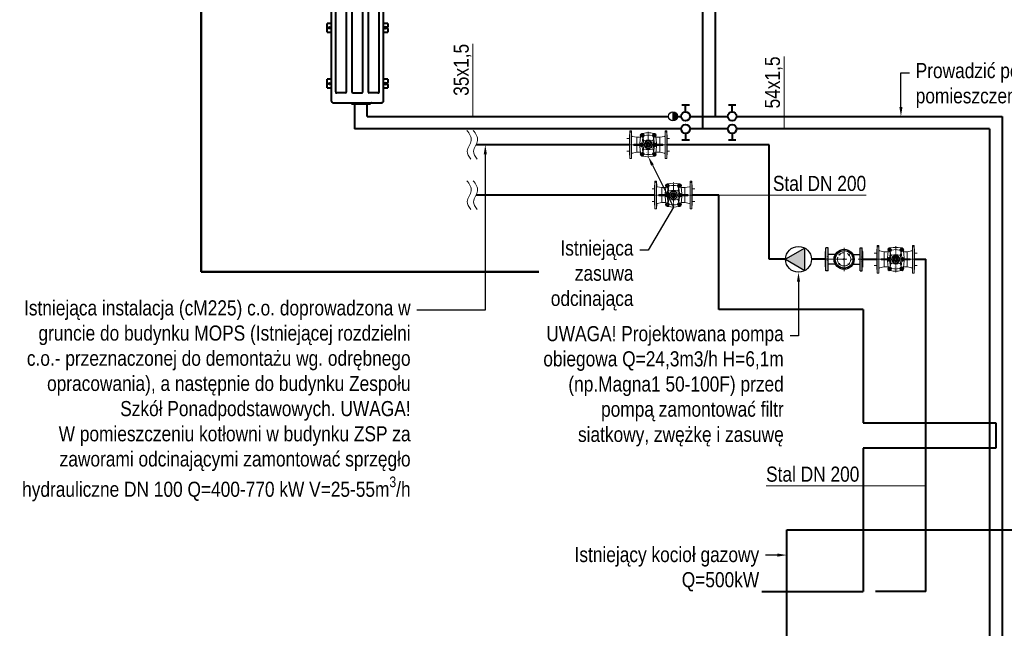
# Model space of a CAD drawing. Header units: centimetres. Extents: x 4745 to 39369, y 17389 to 19524.
# Tile 124 of 188: x 31616 to 32398, y 18202 to 18685. Entities that reach past the tile are written whole.
import ezdxf
from ezdxf import colors
from ezdxf.entities.mleader import LeaderData, LeaderLine
from ezdxf.enums import TextEntityAlignment as Align
from ezdxf.lldxf.tags import DXFTag
from ezdxf.math import Vec2, Vec3

# ---------------------------------------------------------------- set-up
doc = ezdxf.new("R2010")
doc.units = ezdxf.units.CM
for name, pattern in [('CENTER', [0.55, 0.37, -0.06, 0.06, -0.06]), ('HIDDEN', [0.375, 0.25, -0.125]), ('ŚRODEK2', [28.575, 19.05, -3.175, 3.175, -3.175])]:
    doc.linetypes.add(name, pattern=pattern)
for name, color, linetype in [('CENTER', 2, 'CENTER'), ('DETAL', 250, 'Continuous'), ('IS_Armatura_Therm', 250, 'SOLID'), ('UKRYTA', 250, 'HIDDEN'), ('UKRYTA1', 1, 'Continuous'), ('WYMIAR', 4, 'Continuous')]:
    doc.layers.add(name, color=color, linetype=linetype)
for name, color, linetype, lineweight in [('IS_chp', 150, 'DASHED', 50), ('IS_Gaz', 40, 'Continuous', 40), ('IS_klima ciecz', 84, 'ŚRODEK2', 40), ('IS_Opis', 250, 'Continuous', 9), ('IS_Powrót', 5, 'DASH', 40), ('IS_Zasilanie', 1, 'SOLID', 40), ('IS_Zimna_woda', 5, 'SOLID', 40), ('Opis', 150, 'Continuous', 9), ('Osie', 1, 'CENTER', 5)]:
    doc.layers.add(name, color=color, linetype=linetype, lineweight=lineweight)
doc.styles.add('PISMO_POCHYŁE', font='arial.ttf')
doc.styles.add('styl1', font='ARIALN.TTF')
tags = doc.linetypes.add('DASH', pattern=[15, 10, -5]).pattern_tags.tags
tags[6:7] = [DXFTag(74, 4), DXFTag(75, 0), DXFTag(340, '0'), DXFTag(46, 0.0), DXFTag(50, 0.0), DXFTag(44, 0.0), DXFTag(45, 0.0)]
tags[4:5] = [DXFTag(74, 4), DXFTag(75, 0), DXFTag(340, '0'), DXFTag(46, 0.0), DXFTag(50, 0.0), DXFTag(44, 0.0), DXFTag(45, 0.0)]
tags = doc.linetypes.add('DASHED', pattern=[19.05, 12.7, -6.35]).pattern_tags.tags
tags[6:7] = [DXFTag(74, 4), DXFTag(75, 0), DXFTag(340, '0'), DXFTag(46, 1.0), DXFTag(50, 0.0), DXFTag(44, 0.0), DXFTag(45, 0.0)]
tags[4:5] = [DXFTag(74, 4), DXFTag(75, 0), DXFTag(340, '0'), DXFTag(46, 1.0), DXFTag(50, 0.0), DXFTag(44, 0.0), DXFTag(45, 0.0)]
tags = doc.linetypes.add('SOLID', pattern=[10, 10, 0]).pattern_tags.tags
tags[6:7] = [DXFTag(74, 4), DXFTag(75, 0), DXFTag(340, '0'), DXFTag(46, 0.0), DXFTag(50, 0.0), DXFTag(44, 0.0), DXFTag(45, 0.0)]
tags[4:5] = [DXFTag(74, 4), DXFTag(75, 0), DXFTag(340, '0'), DXFTag(46, 0.0), DXFTag(50, 0.0), DXFTag(44, 0.0), DXFTag(45, 0.0)]

# ---------------------------------------------------------------- blocks, each defined once
blk = doc.blocks.new('PC Panas')
at = {"layer": 'IS_klima ciecz', "linetype": 'Continuous'}
for p, q in [((46671.36, 76437.96), (46671.36, 76436.94)), ((46671.37, 76437.96), (46671.36, 76437.96)), ((46671.37, 76437.96), (46671.37, 76437.58)), ((46671.37, 76437.58), (46671.37, 76400.08)), ((46817.36, 76439.76), (46673.15, 76439.76)), ((46810.43, 76436.33), (46675.69, 76436.33)), ((46684.04, 76443.25), (46686.67, 76443.25)), ((46684.04, 76443.25), (46684.04, 76439.76)), ((46686.85, 76441.31), (46686.85, 76443.08)), ((46688.14, 76443.08), (46688.14, 76441.31)), ((46688.31, 76443.25), (46690.95, 76443.25)), ((46690.95, 76439.76), (46690.95, 76443.25)), ((46755.99, 76443.25), (46758.63, 76443.25)), ((46755.99, 76443.25), (46755.99, 76439.76)), ((46758.8, 76441.31), (46758.8, 76443.08)), ((46760.1, 76443.08), (46760.1, 76441.31)), ((46760.27, 76443.25), (46762.91, 76443.25)), ((46762.91, 76439.76), (46762.91, 76443.25)), ((46800.35, 76443.25), (46802.99, 76443.25)), ((46800.35, 76443.25), (46800.35, 76439.76)), ((46803.16, 76441.31), (46803.16, 76443.08)), ((46804.46, 76443.08), (46804.46, 76441.31)), ((46804.63, 76443.25), (46807.27, 76443.25)), ((46807.27, 76439.76), (46807.27, 76443.25)), ((46819.15, 76438.11), (46819.15, 76437.96)), ((46819.15, 76437.58), (46819.15, 76437.96)), ((46819.15, 76400.47), (46819.15, 76437.58)), ((46671.36, 76435.9), (46671.36, 76419.98)), ((46674.8, 76428.53), (46674.8, 76435.37)), ((46674.8, 76428.48), (46674.8, 76428.53)), ((46811.25, 76435.37), (46811.25, 76428.53)), ((46811.25, 76428.53), (46811.25, 76428.48)), ((46819.26, 76430.09), (46819.72, 76429.29)), ((46819.83, 76428.57), (46819.83, 76428.86)), ((46819.83, 76415.05), (46819.83, 76428.57)), ((46674.8, 76422.48), (46674.8, 76422.53)), ((46674.8, 76422.48), (46674.8, 76415.52)), ((46675.69, 76427.64), (46810.36, 76427.64)), ((46810.36, 76423.37), (46675.69, 76423.37)), ((46811.25, 76422.53), (46811.25, 76422.48)), ((46811.25, 76415.57), (46811.25, 76422.48)), ((46674.8, 76415.52), (46674.8, 76415.57)), ((46675.69, 76414.68), (46810.36, 76414.68)), ((46811.25, 76415.57), (46811.25, 76415.52)), ((46819.72, 76414.33), (46819.26, 76413.53)), ((46819.83, 76414.76), (46819.83, 76415.05)), ((46674.8, 76409.52), (46674.8, 76409.57)), ((46674.8, 76402.59), (46674.8, 76409.52)), ((46810.36, 76410.41), (46675.69, 76410.41)), ((46811.25, 76409.57), (46811.25, 76409.52)), ((46811.25, 76409.52), (46811.25, 76402.67)), ((46673.16, 76398.29), (46817.36, 76398.29)), ((46675.66, 76401.72), (46810.43, 76401.72)), ((46678.72, 76395.75), (46678.72, 76398.29)), ((46733.56, 76395.75), (46733.56, 76398.29)), ((46755.99, 76398.29), (46755.99, 76395.04)), ((46762.89, 76398.29), (46762.89, 76398.29)), ((46762.89, 76398.29), (46762.89, 76398.29)), ((46762.91, 76395.04), (46762.91, 76398.29)), ((46800.35, 76398.29), (46800.35, 76395.04)), ((46807.27, 76395.04), (46807.27, 76398.29)), ((46819.15, 76400.08), (46819.15, 76400.47)), ((46819.15, 76400.08), (46819.15, 76400.08)), ((46819.15, 76400.08), (46819.15, 76400.08)), ((46682.22, 76394.85), (46679.04, 76395.37)), ((46682.22, 76394.85), (46730.07, 76394.85)), ((46730.07, 76394.85), (46733.25, 76395.37)), ((46762.91, 76395.04), (46755.99, 76395.04)), ((46807.27, 76395.04), (46800.35, 76395.04))]:
    blk.add_line(p, q, dxfattribs=at)
for centre in [(46759.45, 76396.77), (46803.81, 76396.77)]:
    blk.add_circle(centre, 0.648, dxfattribs=at)
for centre, radius, start, end in [((46673.15, 76437.96), 1.8, 170.17102, 180), ((46673.15, 76437.96), 1.8, 90, 160.84296), ((46675.69, 76435.44), 0.887, 88.41558, 184.32802), ((46686.67, 76443.08), 0.173, 0, 90), ((46687.49, 76441.31), 0.648, 180, 0), ((46688.31, 76443.08), 0.173, 90, 180), ((46758.63, 76443.08), 0.173, 0, 90), ((46759.45, 76441.31), 0.648, 180, 0), ((46760.27, 76443.08), 0.173, 90, 180), ((46802.99, 76443.08), 0.173, 0, 90), ((46803.81, 76441.31), 0.648, 180, 0), ((46804.63, 76443.08), 0.173, 90, 180), ((46810.36, 76435.44), 0.887, 355.67198, 91.5886), ((46817.36, 76437.96), 1.8, 0, 90), ((46675.69, 76428.53), 0.887, 183.38168, 270), ((46810.36, 76428.53), 0.887, 270, 356.61832), ((46820.01, 76430.52), 0.864, 188.10961, 210), ((46818.97, 76428.86), 0.864, 0, 30), ((46675.69, 76422.48), 0.887, 90, 176.61832), ((46810.36, 76422.48), 0.887, 3.38168, 90), ((46675.69, 76415.57), 0.887, 183.38168, 270), ((46810.36, 76415.57), 0.887, 270, 356.61832), ((46820.01, 76413.1), 0.864, 150, 171.89039), ((46818.97, 76414.76), 0.864, 330, 0), ((46675.69, 76409.52), 0.887, 90, 176.61832), ((46810.36, 76409.52), 0.887, 3.38168, 90), ((46673.16, 76400.08), 1.8, 180, 270), ((46675.66, 76402.59), 0.864, 180, 270), ((46810.36, 76402.61), 0.887, 268.4114, 4.32802), ((46817.36, 76400.08), 1.8, 270, 0), ((46817.36, 76400.08), 1.79, 289.49043, 340.50082), ((46679.1, 76395.75), 0.38, 180, 260.7), ((46733.18, 76395.75), 0.38, 279.3, 0)]:
    blk.add_arc(centre, radius, start, end, dxfattribs=at)
blk = doc.blocks.new('Zaworek')
at = {"layer": 'IS_Zimna_woda', "color": 18, "true_color": 0x000000}
for p, q in [((2, 0), (5.15, 0)), ((5.15, 1.72), (5.15, -1.72))]:
    blk.add_line(p, q, dxfattribs=at)
blk.add_circle((0, 0), 2, dxfattribs=at)
blk = doc.blocks.new('A$C7A6073B1')
at = {"layer": 'IS_Armatura_Therm'}
h = blk.add_hatch(color=256, dxfattribs=at)
h.dxf.hatch_style = 1
h.paths.add_polyline_path([(10, 5, 1), (0, 5)])
blk.add_line((0, 5), (10, 5), dxfattribs=at)
blk.add_circle((5, 5), 5, dxfattribs=at)
blk = doc.blocks.new('Filtroodmulnik DN65')
at = {"layer": 'DETAL', "color": 7, "linetype": 'Continuous'}
for p, q in [((32977.35, 73252), (32977.65, 73252.24)), ((32977.35, 73239.8), (32977.35, 73252)), ((32977.65, 73236.65), (32977.65, 73255.15)), ((32979.35, 73255.15), (32977.65, 73255.15)), ((32979.35, 73236.65), (32979.35, 73255.15)), ((33004.85, 73236.65), (33004.85, 73255.15)), ((33004.85, 73236.65), (33004.85, 73255.15)), ((33004.85, 73255.15), (33006.55, 73255.15)), ((33006.55, 73236.65), (33006.55, 73255.15)), ((33006.85, 73252), (33006.55, 73252.24)), ((33006.85, 73239.8), (33006.85, 73252)), ((32985.12, 73249.7), (32979.35, 73249.7)), ((32999.08, 73249.7), (33004.85, 73249.7)), ((32977.35, 73239.8), (32977.65, 73239.55)), ((32979.35, 73236.65), (32977.65, 73236.65)), ((32985.12, 73242.09), (32979.35, 73242.09)), ((32999.08, 73242.09), (33004.85, 73242.09)), ((33004.85, 73236.65), (33006.55, 73236.65)), ((33006.85, 73239.8), (33006.55, 73239.55))]:
    blk.add_line(p, q, dxfattribs=at)
for radius in [7.95, 7]:
    blk.add_circle((32992.1, 73245.9), radius, dxfattribs=at)
at = {"layer": 'DETAL', "color": 7}
for radius in [0.524, 0.466]:
    blk.add_circle((32992.1, 73245.9), radius, dxfattribs=at)
at = {"layer": 'Osie', "color": 5, "linetype": 'CENTER', "ltscale": 50}
for p, q in [((32992.1, 73236.45), (32992.1, 73255.35)), ((32975.85, 73245.9), (33008.35, 73245.9))]:
    blk.add_line(p, q, dxfattribs=at)
at = {"layer": 'Osie', "color": 5, "ltscale": 10}
for p, q in [((32989.05, 73249.46), (32987.64, 73249.84)), ((32988.54, 73250.35), (32988.16, 73248.94)), ((32996.55, 73249.46), (32995.14, 73249.84)), ((32995.65, 73248.94), (32996.03, 73250.35)), ((32987.64, 73242.34), (32989.05, 73241.96)), ((32988.54, 73242.86), (32988.16, 73241.45)), ((32995.14, 73242.34), (32996.55, 73241.96)), ((32995.65, 73241.45), (32996.03, 73242.86))]:
    blk.add_line(p, q, dxfattribs=at)
at = {"layer": 'Osie', "color": 5, "linetype": 'CENTER', "ltscale": 50}
blk.add_circle((32992.1, 73245.9), 5.3, dxfattribs=at)
at = {"layer": 'Opis', "width": 0.8}
for p in [(32978.75, 73243.9), (33005.94, 73243.89)]:
    blk.add_text('DN65 PN16bar', height=0.5, rotation=90, dxfattribs=at).set_placement(p)
blk = doc.blocks.new('1')
blk = doc.blocks.new('DN100PN10D')
at = {"layer": 'CENTER', "color": 18, "lineweight": 5, "ltscale": 2, "true_color": 0x000000}
for p, q in [((-507.1, -76.4), (-507.1, -286.2)), ((-347.1, -181.3), (-667.1, -181.3))]:
    blk.add_line(p, q, dxfattribs=at)
at = {"layer": 'CENTER', "color": 18, "lineweight": 5, "true_color": 0x000000}
for p, q in [((-555.8, -107.3), (-568.7, -107.3)), ((-554.7, -107.3), (-552.5, -107.3)), ((-553.6, -105.1), (-553.6, -92.2)), ((-553.6, -106.2), (-553.6, -108.4)), ((-553.6, -109.5), (-553.6, -122.4)), ((-551.4, -107.3), (-538.5, -107.3)), ((-462.8, -107.3), (-475.7, -107.3)), ((-461.7, -107.3), (-459.5, -107.3)), ((-460.6, -105.1), (-460.6, -92.2)), ((-460.6, -106.2), (-460.6, -108.4)), ((-460.6, -109.5), (-460.6, -122.4)), ((-458.4, -107.3), (-445.5, -107.3)), ((-560.1, -179.1), (-560.1, -166.2)), ((-560.1, -179.1), (-560.1, -166.2)), ((-560.1, -183.5), (-560.1, -196.4)), ((-560.1, -183.5), (-560.1, -196.4)), ((-454.1, -179.1), (-454.1, -166.2)), ((-454.1, -179.1), (-454.1, -166.2)), ((-454.1, -179.1), (-454.1, -173.7)), ((-454.1, -179.1), (-454.1, -173.7)), ((-454.1, -183.5), (-454.1, -196.4)), ((-454.1, -183.5), (-454.1, -188.9)), ((-454.1, -183.5), (-454.1, -188.9)), ((-454.1, -183.5), (-454.1, -196.4)), ((-555.8, -255.3), (-568.7, -255.3)), ((-554.7, -255.3), (-552.5, -255.3)), ((-553.6, -253.1), (-553.6, -240.2)), ((-553.6, -256.4), (-553.6, -254.2)), ((-553.6, -257.5), (-553.6, -270.4)), ((-551.4, -255.3), (-538.5, -255.3)), ((-462.8, -255.3), (-475.7, -255.3)), ((-461.7, -255.3), (-459.5, -255.3)), ((-460.6, -253.1), (-460.6, -240.2)), ((-460.6, -256.4), (-460.6, -254.2)), ((-460.6, -257.5), (-460.6, -270.4)), ((-458.4, -255.3), (-445.5, -255.3))]:
    blk.add_line(p, q, dxfattribs=at)
at = {"layer": 'DETAL', "color": 18, "lineweight": 5, "ltscale": 2, "true_color": 0x000000}
for p, q in [((-653.6, -71.3), (-654.1, -99.3)), ((-653.6, -71.3), (-640.8, -71.3)), ((-640.8, -71.3), (-640.2, -108.5)), ((-373.4, -71.3), (-374, -108.5)), ((-360.6, -71.3), (-373.4, -71.3)), ((-360.6, -71.3), (-360.1, -99.3)), ((-635.4, -114.3), (-598, -121.8)), ((-598, -121.8), (-568.9, -121.8)), ((-416.2, -121.8), (-445.3, -121.8)), ((-378.8, -114.3), (-416.2, -121.8)), ((-622.8, -176.8), (-576.5, -176.8)), ((-622.8, -185.8), (-576.5, -185.8)), ((-391.4, -176.8), (-437.7, -176.8)), ((-391.4, -185.8), (-437.7, -185.8)), ((-653.6, -291.3), (-654.1, -263.3)), ((-653.6, -291.3), (-640.8, -291.3)), ((-650.3, -282.3), (-650.3, -291.3)), ((-640.8, -291.3), (-640.2, -254.1)), ((-635.4, -248.3), (-598, -240.8)), ((-598, -240.8), (-568.9, -240.8)), ((-416.2, -240.8), (-445.3, -240.8)), ((-378.8, -248.3), (-416.2, -240.8)), ((-373.4, -291.3), (-374, -254.1)), ((-360.6, -291.3), (-373.4, -291.3)), ((-363.9, -282.3), (-363.9, -291.3)), ((-360.6, -291.3), (-360.1, -263.3))]:
    blk.add_line(p, q, dxfattribs=at)
at = {"layer": 'DETAL', "color": 18, "lineweight": 5, "ltscale": 0.1, "true_color": 0x000000}
for p, q in [((-653.6, -291.3), (-653.6, -71.3)), ((-640.8, -71.3), (-640.8, -291.3)), ((-373.4, -71.3), (-373.4, -291.3)), ((-360.6, -291.3), (-360.6, -71.3)), ((-657.1, -102.3), (-657.1, -260.3)), ((-357.1, -102.3), (-357.1, -260.3))]:
    blk.add_line(p, q, dxfattribs=at)
at = {"layer": 'DETAL', "color": 18, "lineweight": 5, "true_color": 0x000000}
for p, q in [((-573.2, -170.4), (-568.4, -115.7)), ((-554.7, -165.8), (-551, -123.5)), ((-459.5, -165.8), (-463.2, -123.5)), ((-441.1, -170.4), (-445.8, -115.7)), ((-573.2, -192.2), (-568.4, -246.9)), ((-554.7, -196.8), (-551, -239.1)), ((-459.5, -196.8), (-463.2, -239.1)), ((-441.1, -192.2), (-445.8, -246.9))]:
    blk.add_line(p, q, dxfattribs=at)
at = {"layer": 'DETAL', "color": 18, "lineweight": 5, "ltscale": 2, "true_color": 0x000000}
blk.add_lwpolyline([(-497.4, -171.6), (-516.8, -171.6), (-516.8, -191), (-497.4, -191)], close=True, dxfattribs=at)
for centre in [(-553.6, -107.3), (-460.6, -107.3), (-553.6, -255.3), (-460.6, -255.3)]:
    blk.add_circle(centre, 10.2, dxfattribs=at)
at = {"layer": 'DETAL', "color": 18, "lineweight": 5, "true_color": 0x000000}
for centre, radius in [((-553.6, -107.3), 9.5), ((-553.6, -107.3), 6.5), ((-507.1, -181.3), 29), ((-460.6, -107.3), 9.5), ((-460.6, -107.3), 6.5), ((-460.6, -107.3), 6.5), ((-507.1, -181.3), 20.1), ((-507.1, -181.3), 15.1), ((-553.6, -255.3), 9.5), ((-553.6, -255.3), 6.5), ((-460.6, -255.3), 9.5), ((-460.6, -255.3), 6.5), ((-460.6, -255.3), 6.5)]:
    blk.add_circle(centre, radius, dxfattribs=at)
at = {"layer": 'DETAL', "color": 18, "lineweight": 5, "ltscale": 2, "true_color": 0x000000}
for centre, radius, start, end in [((-657.1, -99.3), 3, 270, 0), ((-634.2, -108.4), 6, 181, 258.57889), ((-380, -108.4), 6, 281.42111, 359), ((-357.1, -99.3), 3, 180, 270), ((-560.1, -181.3), 10.2, 0, 180), ((-560.1, -181.3), 10.2, 180, 0), ((-454.1, -181.3), 10.2, 0, 180), ((-454.1, -181.3), 10.2, 180, 0), ((-657.1, -263.3), 3, 0, 90), ((-634.2, -254.2), 6, 101.42111, 179), ((-380, -254.2), 6, 1, 78.57889), ((-357.1, -263.3), 3, 90, 180)]:
    blk.add_arc(centre, radius, start, end, dxfattribs=at)
at = {"layer": 'DETAL', "color": 18, "lineweight": 5, "true_color": 0x000000}
for centre, radius, start, end in [((-553.6, -107.3), 17, 70.59529, 209.72357), ((-553.6, -107.3), 14, 6.8169, 272.28014), ((-553, -123.3), 2, 355, 92.28014), ((-507.1, -260.9), 174.5, 76.46092, 103.53908), ((-553.6, -107.3), 14, 294.80506, 345.3343), ((-507.1, -181.3), 33, 0, 180), ((-537.7, -105.4), 2, 186.8169, 281.13624), ((-507.1, -260.9), 156.5, 78.86376, 101.13624), ((-476.5, -105.4), 2, 258.86376, 353.1831), ((-460.6, -107.3), 14, 267.71986, 173.1831), ((-460.6, -107.3), 14, 194.6657, 245.19494), ((-460.6, -107.3), 17, 330.27643, 109.40471), ((-461.2, -123.3), 2, 87.71986, 185), ((-560.1, -181.3), 17, 140.12442, 180), ((-560.1, -181.3), 17, 180, 219.87558), ((-560.1, -181.3), 14, 77.62692, 180), ((-560.1, -181.3), 14, 180, 282.37308), ((-560.1, -181.3), 9.5, 0, 180), ((-560.1, -181.3), 9.5, 180, 0), ((-560.1, -181.3), 6.5, 0, 180), ((-560.1, -181.3), 6.5, 180, 0), ((-556.7, -165.7), 2, 257.62692, 355), ((-556.7, -196.9), 2, 5, 102.37308), ((-507.1, -181.3), 33, 180, 0), ((-454.1, -181.3), 9.5, 0, 180), ((-454.1, -181.3), 9.5, 180, 0), ((-454.1, -181.3), 6.5, 0, 180), ((-454.1, -181.3), 6.5, 180, 0), ((-457.5, -165.7), 2, 185, 282.37308), ((-457.5, -196.9), 2, 77.62692, 175), ((-454.1, -181.3), 14, 0, 102.37308), ((-454.1, -181.3), 14, 257.62692, 0), ((-454.1, -181.3), 17, 360, 39.87558), ((-454.1, -181.3), 17, 320.12442, 0), ((-553.6, -255.3), 17, 150.27643, 289.40471), ((-553.6, -255.3), 14, 87.71986, 353.1831), ((-553, -239.3), 2, 267.71986, 5), ((-507.1, -101.7), 174.5, 256.46092, 283.53908), ((-553.6, -255.3), 14, 14.6657, 65.19494), ((-537.7, -257.2), 2, 78.86376, 173.1831), ((-507.1, -101.7), 156.5, 258.86376, 281.13624), ((-476.5, -257.2), 2, 6.8169, 101.13624), ((-460.6, -255.3), 14, 186.8169, 92.28014), ((-460.6, -255.3), 14, 114.80506, 165.3343), ((-460.6, -255.3), 17, 250.59529, 29.72357), ((-461.2, -239.3), 2, 175, 272.28014)]:
    blk.add_arc(centre, radius, start, end, dxfattribs=at)
at = {"layer": 'DETAL', "color": 18, "lineweight": 5, "ltscale": 0.1, "true_color": 0x000000}
for centre, start, end in [((-652.3, -282.3), 0, 60), ((-361.9, -282.3), 120, 180)]:
    blk.add_arc(centre, 2, start, end, dxfattribs=at)
at = {"layer": 'UKRYTA', "color": 18, "lineweight": 5, "ltscale": 0.1, "true_color": 0x000000}
for p, q in [((-651.3, -280.5), (-640.8, -280.5)), ((-362.9, -280.5), (-373.4, -280.5))]:
    blk.add_line(p, q, dxfattribs=at)
at = {"layer": 'UKRYTA1', "color": 18, "lineweight": 5, "ltscale": 2, "true_color": 0x000000}
for p, q in [((-677.1, -131.3), (-657.1, -131.3)), ((-337.1, -131.3), (-357.1, -131.3)), ((-677.1, -231.3), (-657.1, -231.3)), ((-622.8, -176.8), (-622.8, -185.8)), ((-391.4, -176.8), (-391.4, -185.8)), ((-337.1, -231.3), (-357.1, -231.3))]:
    blk.add_line(p, q, dxfattribs=at)
at = {"layer": 'UKRYTA1', "color": 18, "lineweight": 5, "ltscale": 0.1, "true_color": 0x000000}
for p, q in [((-598, -121.8), (-598, -176.8)), ((-416.2, -121.8), (-416.2, -176.8)), ((-598, -185.8), (-598, -240.8)), ((-416.2, -185.8), (-416.2, -240.8))]:
    blk.add_line(p, q, dxfattribs=at)
at = {"layer": 'UKRYTA1', "color": 18, "lineweight": 5, "true_color": 0x000000}
for p, q in [((-547.5, -126.5), (-545.7, -147.2)), ((-547.5, -175.3), (-545.7, -154.6)), ((-466.7, -126.5), (-468.5, -147.2)), ((-466.7, -175.3), (-468.5, -154.6)), ((-547.5, -187.3), (-545.7, -208.1)), ((-547.5, -236.1), (-545.7, -215.4)), ((-466.7, -187.3), (-468.5, -208.1)), ((-466.7, -236.1), (-468.5, -215.4))]:
    blk.add_line(p, q, dxfattribs=at)
for centre, radius, start, end in [((-537.7, -155.2), 8, 102.30857, 175), ((-507.1, -295.4), 151.5, 77.69143, 102.30857), ((-476.5, -155.2), 8, 5, 77.69143), ((-537.7, -207.4), 8, 185, 257.69143), ((-507.1, -67.2), 151.5, 257.69143, 282.30857), ((-476.5, -207.4), 8, 282.30857, 355)]:
    blk.add_arc(centre, radius, start, end, dxfattribs=at)
at = {"layer": 'DETAL', "color": 18, "lineweight": 5, "true_color": 0x000000}
ref = blk.add_blockref('1', (-533.4, -133.5), dxfattribs=dict(at, xscale=0.6999999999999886, yscale=0.6999999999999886, zscale=0.6999999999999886))
ref.add_attrib('AT3', 'ZASUWA NR KAT. 2002', dxfattribs={"layer": 'WYMIAR', "ltscale": 2, "height": 2.24, "style": 'PISMO_POCHYŁE'}).set_placement((-506.9, -117.9), align=Align.CENTER)
ref.add_attrib('AT4', 'DN100   PN10 - PN16', dxfattribs={"layer": 'WYMIAR', "ltscale": 2, "height": 2.1, "style": 'PISMO_POCHYŁE'}).set_placement((-504.2, -122.3), align=Align.CENTER)

msp = doc.modelspace()

# ---------------------------------------------------------------- hatches: boundary and pattern name
at = {"layer": 'IS_Armatura_Therm'}
msp.add_hatch(color=1, dxfattribs=at).paths.add_polyline_path([(32224.44, 18494.84), (32239.8, 18485.97), (32239.8, 18503.7)])

# ---------------------------------------------------------------- linework, layer by layer
at = {"layer": 'IS_Armatura_Therm', "color": 1}
msp.add_lwpolyline([(32224.44, 18494.84), (32239.8, 18485.97), (32239.8, 18503.7), (32224.44, 18494.84)], dxfattribs=at)
msp.add_ellipse((32234.68, 18494.84), major_axis=(10.24, 0), ratio=1, dxfattribs=at)
at = {"layer": 'IS_chp'}
msp.add_line((31760.03, 19002.18), (31760.03, 18484.84), dxfattribs=at)
at = {"layer": 'IS_Gaz', "color": 18, "true_color": 0x000000}
msp.add_lwpolyline([(32225.43, 18279.84), (32446.43, 18279.84), (32446.43, 18181.84), (32225.43, 18181.84)], close=True, dxfattribs=at)
at = {"layer": 'IS_Opis'}
for p, q in [((31975.93, 18666.01), (31975.93, 18608.44)), ((32223.26, 18656.01), (32223.26, 18598.44)), ((32288.44, 18545.84), (32171.43, 18545.84)), ((32208.93, 18314.84), (32335.93, 18314.84))]:
    msp.add_line(p, q, dxfattribs=at)
for points in [[(31971.26, 18597.3), (31974.67, 18589.22), (31971.43, 18580.65), (31974.25, 18574.39)], [(31976.26, 18597.29), (31979.67, 18589.21), (31976.43, 18580.64), (31979.25, 18574.38)], [(31971.26, 18557.3), (31974.67, 18549.22), (31971.43, 18540.65), (31974.25, 18534.39)], [(31976.26, 18557.29), (31979.67, 18549.21), (31976.43, 18540.64), (31979.25, 18534.38)]]:
    msp.add_spline(points, degree=3, dxfattribs=at)
at = {"layer": 'IS_Powrót'}
for p, q in [((32158.47, 18955.4), (32158.47, 18598.44)), ((31881.99, 18618.41), (31881.99, 18598.44)), ((32141.43, 18598.44), (31881.99, 18598.44)), ((32178.47, 18598.44), (32148.47, 18598.44)), ((32386.43, 18598.44), (32185.5, 18598.44)), ((32386.43, 18598.44), (32386.43, 18134.98))]:
    msp.add_line(p, q, dxfattribs=at)
at = {"layer": 'IS_Powrót', "color": 18, "true_color": 0x000000}
for p, q in [((32120.3, 18545.84), (31978.43, 18545.84)), ((32171.43, 18545.84), (32150.3, 18545.84)), ((32171.43, 18454.84), (32171.43, 18545.84)), ((32285.93, 18454.84), (32171.43, 18454.84)), ((32285.93, 18454.84), (32285.93, 18364.84)), ((32285.93, 18364.84), (32391.44, 18364.84)), ((32391.44, 18364.84), (32391.44, 18344.84)), ((32285.93, 18344.84), (32285.93, 18230.84)), ((32391.44, 18344.84), (32285.93, 18344.84))]:
    msp.add_line(p, q, dxfattribs=at)
at = {"layer": 'IS_Zasilanie'}
for p, q in [((32168.47, 18965.4), (32168.47, 18608.44)), ((31891.99, 18608.44), (31891.99, 18618.41)), ((31891.99, 18608.44), (32131.43, 18608.44)), ((32138.47, 18608.44), (32141.43, 18608.44)), ((32148.47, 18608.44), (32178.47, 18608.44)), ((32185.5, 18608.44), (32396.43, 18608.44)), ((32396.43, 18608.44), (32396.43, 18124.98))]:
    msp.add_line(p, q, dxfattribs=at)
at = {"layer": 'IS_Zasilanie', "color": 18, "true_color": 0x000000}
for p, q in [((32100.3, 18585.84), (31978.43, 18585.84)), ((32211.43, 18585.84), (32130.3, 18585.84)), ((32211.43, 18494.84), (32211.43, 18585.84)), ((32224.44, 18494.84), (32211.43, 18494.84)), ((32256.17, 18494.84), (32244.92, 18494.84)), ((32285.67, 18494.84), (32296.93, 18494.84)), ((32326.93, 18494.84), (32335.93, 18494.84)), ((32335.93, 18230.84), (32335.93, 18494.84)), ((32335.93, 18230.84), (32295.93, 18230.84))]:
    msp.add_line(p, q, dxfattribs=at)

# ---------------------------------------------------------------- block references
at = {"xscale": -0.1, "yscale": 0.1, "zscale": 0.1, "rotation": 180}
msp.add_blockref('DN100PN10D', (32362.64, 18476.71), dxfattribs=at)
at = {"layer": 'IS_Armatura_Therm', "xscale": 0.7035158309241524, "yscale": 0.7035158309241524, "zscale": 0.7035158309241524, "rotation": 270}
msp.add_blockref('A$C7A6073B1', (32131.43, 18611.96), dxfattribs=at)
at = {"layer": 'IS_Zasilanie', "rotation": 270}
msp.add_blockref('PC Panas', (-44534.82, 65438.25), dxfattribs=at)
at = {"layer": 'IS_Zasilanie'}
msp.add_blockref('Filtroodmulnik DN65', (-721.17, -54751.06), dxfattribs=at)
at = {"layer": 'IS_Zimna_woda', "color": 18, "true_color": 0x000000, "xscale": 1.758789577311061, "yscale": 1.758789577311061, "zscale": 1.758789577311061}
for p, rotation in [((32144.95, 18608.44), 89.9999999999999), ((32181.99, 18608.44), 89.9999999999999), ((32144.95, 18598.44), 270), ((32181.99, 18598.44), 270)]:
    msp.add_blockref('Zaworek', p, dxfattribs=dict(at, rotation=rotation))

# ---------------------------------------------------------------- texts
at = {"layer": 'IS_Opis', "char_height": 12, "attachment_point": 3, "rotation": 90, "style": 'styl1'}
for s, width, insert in [('\\pxqr;35x1,5', 79.2717, (31960.61, 18666.01)), ('\\pxqr;54x1,5', 57.5693, (32207.94, 18656.01))]:
    msp.add_mtext_dynamic_manual_height_columns(s, width=width, gutter_width=12.5, heights=[0], dxfattribs=dict(at, insert=insert))
at = {"layer": 'IS_Opis', "char_height": 12, "style": 'styl1'}
for s, insert, attachment_point in [('\\pxqr;Stal DN 200', (32288.44, 18561.16), 3), ('\\pxql;Stal DN 200', (32208.93, 18330.16), 1)]:
    msp.add_mtext_dynamic_manual_height_columns(s, width=79.2717, gutter_width=12.5, heights=[0], dxfattribs=dict(at, insert=insert, attachment_point=attachment_point))

# ---------------------------------------------------------------- next in the draw order: leaders
at = {"layer": 'IS_Opis'}
ml = msp.add_multileader_mtext('Standard', dxfattribs=at)
ml.set_content('\\A1;{\\C256;\\c0;Prowadzić pod stropem pomieszczenia}', color=256, style='styl1')
ml.set_leader_properties()
ml.build(insert=Vec2(0, 0))
ml.multileader.update_dxf_attribs({"dogleg_length": 5, "arrow_head_size": 7.5})
ctx = ml.context
ctx.base_point, ctx.char_height, ctx.arrow_head_size, ctx.landing_gap_size, ctx.plane_origin = Vec3(32322.8, 18643.12), 12, 7.5, 5, Vec3(32271.27, 18486)
notes = []
notes.append((ctx, [(0, (1, 1, 0), (32316.07, 18643.12), (1, 0), 6.73, [(0, [(32316.07, 18608.44)], 0, [])])]))
ctx.mtext.insert, ctx.mtext.width, ctx.mtext.defined_height, ctx.mtext.flow_direction = Vec3(32327.8, 18650.78), 144.051, 76.92, 5
ctx.mtext.has_bg_fill, ctx.mtext.bg_color, ctx.mtext.bg_scale_factor, ctx.mtext.bg_transparency, ctx.mtext.use_window_bg_color = 1, -1073741824, 1, 0, 1
ml = msp.add_multileader_mtext('Standard', dxfattribs=at)
ml.set_content('\\A1;Istniejąca instalacja (cM225) c.o. doprowadzona w gruncie do budynku MOPS (Istniejącej rozdzielni c.o.- przeznaczonej do demontażu wg. odrębnego opracowania), a następnie do budynku Zespołu Szkół Ponadpodstawowych. {\\C1;UWAGA!\\P}W pomieszczeniu kotłowni w budynku ZSP za zaworami odcinającymi zamontować sprzęgło hydrauliczne DN 100 Q=400-770 kW V=25-55m{\\H0.7x;\\S3^ ;}/h ', color=256, style='styl1')
ml.set_leader_properties()
ml.build(insert=Vec2(0, 0))
ml.multileader.update_dxf_attribs({"dogleg_length": 5, "arrow_head_size": 7.5})
ctx = ml.context
ctx.base_point, ctx.char_height, ctx.arrow_head_size, ctx.landing_gap_size, ctx.plane_origin = Vec3(31614.95, 18454.5), 12, 7.5, 5, Vec3(31882.9, 18718.54)
ctx.text_align_type = 2
notes.append((ctx, [(1, (1, 1, 0), (31985.82, 18454.5), (-1, 0), 54.36, [(0, [(31985.82, 18585.84)], 0, [])])]))
ctx.mtext.insert, ctx.mtext.width, ctx.mtext.defined_height, ctx.mtext.alignment, ctx.mtext.flow_direction = Vec3(31926.46, 18462.26), 310.6119, 76.92, 3, 5
ctx.mtext.has_bg_fill, ctx.mtext.bg_color, ctx.mtext.bg_scale_factor, ctx.mtext.bg_transparency, ctx.mtext.use_window_bg_color = 1, -1073741824, 1, 0, 1
ml = msp.add_multileader_mtext('Standard', dxfattribs=at)
ml.set_content('\\A1;Istniejący kocioł gazowy Q=500kW ', color=256, style='styl1')
ml.set_leader_properties()
ml.build(insert=Vec2(0, 0))
ml.multileader.update_dxf_attribs({"dogleg_length": 5, "arrow_head_size": 7.5})
ctx = ml.context
ctx.base_point, ctx.char_height, ctx.arrow_head_size, ctx.landing_gap_size, ctx.plane_origin = Vec3(32053.13, 18259.84), 12, 7.5, 5, Vec3(32296.47, 18043.29)
ctx.text_align_type = 2
notes.append((ctx, [(1, (1, 1, 0), (32209.39, 18259.84), (-1, 0), 0.968, [(0, [(32225.43, 18259.84)], 0, [])])]))
ctx.mtext.insert, ctx.mtext.width, ctx.mtext.defined_height, ctx.mtext.alignment, ctx.mtext.flow_direction = Vec3(32203.42, 18266.3), 146.756, 76.92, 3, 5
ctx.mtext.has_bg_fill, ctx.mtext.bg_color, ctx.mtext.bg_scale_factor, ctx.mtext.bg_transparency, ctx.mtext.use_window_bg_color = 1, -1027028792, 1.5, 0, 1
for ctx, leaders in notes:
    for number, flags, end, landing, length, lines in leaders:
        leader = LeaderData()
        leader.index, (leader.has_last_leader_line, leader.has_dogleg_vector, leader.attachment_direction) = number, flags
        leader.last_leader_point, leader.dogleg_vector, leader.dogleg_length = Vec3(end), Vec3(landing), length
        for number, points, colour, breaks in lines:
            line = LeaderLine()
            line.index, line.vertices, line.color, line.breaks = number, Vec3.list(points), colors.encode_raw_color(colour), breaks
            leader.lines.append(line)
        ctx.leaders.append(leader)

# ---------------------------------------------------------------- next in the draw order: linework, layer by layer
at = {"layer": 'IS_chp'}
msp.add_line((31760.03, 18484.84), (32028.43, 18484.84), dxfattribs=at)
at = {"layer": 'IS_Powrót', "color": 18, "true_color": 0x000000}
msp.add_line((32205.43, 18230.84), (32285.93, 18230.84), dxfattribs=at)

# ---------------------------------------------------------------- next in the draw order: leaders
at = {"layer": 'IS_Opis'}
ml = msp.add_multileader_mtext('Standard', dxfattribs=at)
ml.set_content('\\A1;{\\C256;\\c0;Istniejąca zasuwa odcinająca}', color=256, style='styl1')
ml.set_leader_properties()
ml.build(insert=Vec2(0, 0))
ml.multileader.update_dxf_attribs({"dogleg_length": 5, "arrow_head_size": 7.5})
ctx = ml.context
ctx.base_point, ctx.char_height, ctx.arrow_head_size, ctx.landing_gap_size, ctx.plane_origin = Vec3(32033.88, 18502.04), 12, 7.5, 5, Vec3(32160.11, 18360.51)
ctx.text_align_type = 2
notes = []
notes.append((ctx, [(0, (1, 1, 0), (32115.3, 18502.04), (-1, 0), 6.73, [(1, [(32115.3, 18576.35), (32135.3, 18536.35)], 0, [])])]))
ctx.mtext.insert, ctx.mtext.width, ctx.mtext.defined_height, ctx.mtext.alignment, ctx.mtext.flow_direction = Vec3(32103.57, 18509.81), 69.0343, 76.92, 3, 5
ctx.mtext.has_bg_fill, ctx.mtext.bg_color, ctx.mtext.bg_scale_factor, ctx.mtext.bg_transparency, ctx.mtext.use_window_bg_color = 1, -1073741824, 1, 0, 1
for ctx, leaders in notes:
    for number, flags, end, landing, length, lines in leaders:
        leader = LeaderData()
        leader.index, (leader.has_last_leader_line, leader.has_dogleg_vector, leader.attachment_direction) = number, flags
        leader.last_leader_point, leader.dogleg_vector, leader.dogleg_length = Vec3(end), Vec3(landing), length
        for number, points, colour, breaks in lines:
            line = LeaderLine()
            line.index, line.vertices, line.color, line.breaks = number, Vec3.list(points), colors.encode_raw_color(colour), breaks
            leader.lines.append(line)
        ctx.leaders.append(leader)

# ---------------------------------------------------------------- next in the draw order: block references
at = {"xscale": -0.1, "yscale": 0.1, "zscale": 0.1, "rotation": 180}
for p in [(32166.01, 18567.71), (32186.01, 18527.71)]:
    msp.add_blockref('DN100PN10D', p, dxfattribs=at)

# ---------------------------------------------------------------- next in the draw order: leaders
at = {"layer": 'IS_Opis'}
ml = msp.add_multileader_mtext('Standard', dxfattribs=at)
ml.set_content('\\A1;{\\C1;UWAGA!\\C256;\\c0; Projektowana pompa obiegowa Q=24,3m3/h H=6,1m\\C1; }(np.Magna1 50-100F) przed pompą zamontować filtr siatkowy, zwężkę i zasuwę', color=256, style='styl1')
ml.set_leader_properties()
ml.build(insert=Vec2(0, 0))
ml.multileader.update_dxf_attribs({"dogleg_length": 5, "arrow_head_size": 7.5})
ctx = ml.context
ctx.base_point, ctx.char_height, ctx.arrow_head_size, ctx.landing_gap_size, ctx.plane_origin = Vec3(32028.21, 18434.03), 12, 7.5, 5, Vec3(32279.48, 18268.76)
ctx.text_align_type = 2
notes = []
notes.append((ctx, [(0, (1, 1, 0), (32234.68, 18434.03), (-1, 0), 6.73, [(0, [(32234.68, 18484.6)], 0, [])])]))
ctx.mtext.insert, ctx.mtext.width, ctx.mtext.defined_height, ctx.mtext.alignment, ctx.mtext.flow_direction = Vec3(32222.95, 18441.79), 194.5149, 76.92, 3, 5
ctx.mtext.has_bg_fill, ctx.mtext.bg_color, ctx.mtext.bg_scale_factor, ctx.mtext.bg_transparency, ctx.mtext.use_window_bg_color = 1, -1073741824, 1, 0, 1
for ctx, leaders in notes:
    for number, flags, end, landing, length, lines in leaders:
        leader = LeaderData()
        leader.index, (leader.has_last_leader_line, leader.has_dogleg_vector, leader.attachment_direction) = number, flags
        leader.last_leader_point, leader.dogleg_vector, leader.dogleg_length = Vec3(end), Vec3(landing), length
        for number, points, colour, breaks in lines:
            line = LeaderLine()
            line.index, line.vertices, line.color, line.breaks = number, Vec3.list(points), colors.encode_raw_color(colour), breaks
            leader.lines.append(line)
        ctx.leaders.append(leader)

doc.saveas('drawing.dxf')
